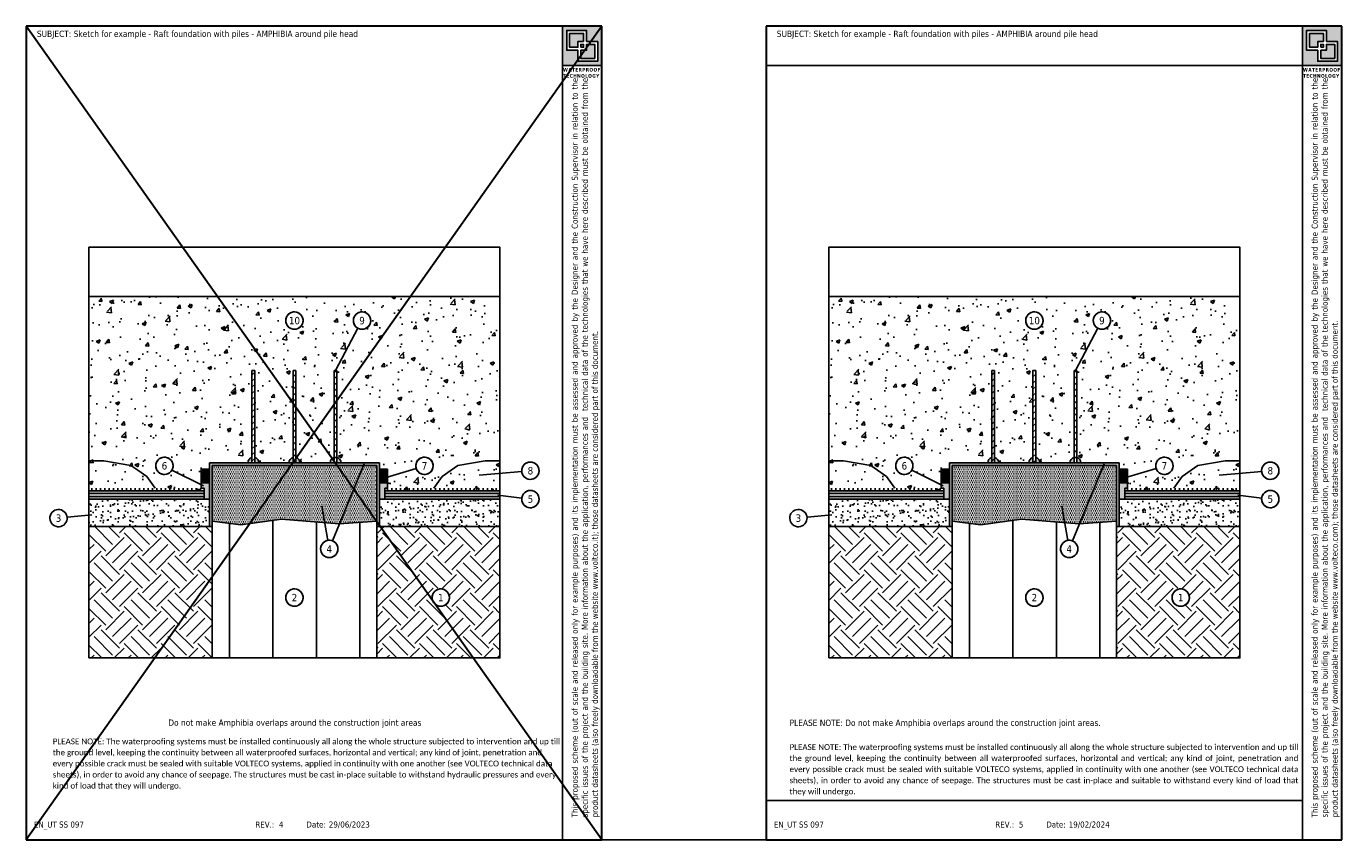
# Model space of a CAD drawing. Header units: millimetres. Extents: x 3188 to 3317, y 1506 to 1536.
# Tile 3 of 3: x 3269 to 3317, y 1506 to 1536. Entities that reach past the tile are written whole.
import ezdxf
from ezdxf.enums import TextEntityAlignment as Align

# ---------------------------------------------------------------- set-up
doc = ezdxf.new("R2010")
doc.units = ezdxf.units.MM
doc.linetypes.add('CONTINUA', pattern=[0])
doc.linetypes.add('TRATTEGGIATA', pattern=[0.75, 0.5, -0.25])
doc.layers.add('0.4', color=7, linetype='CONTINUA', lineweight=30)
doc.layers.add('165', color=7, linetype='CONTINUA')
doc.layers.add('RISULTATO_HIDDEN_____3D_-_2D', color=7, linetype='CONTINUA')
doc.layers.add('contorno', color=6, linetype='Continuous', plot=False)
doc.layers.add('nascosto', color=7, linetype='Continuous', lineweight=25, plot=False)
doc.styles.add('tahoma', font='tahoma.ttf', dxfattribs={"height": 0.3})

msp = doc.modelspace()

# ---------------------------------------------------------------- hatches: boundary and pattern name
h = msp.add_hatch()
h.set_pattern_fill('AR-CONC', color=256, scale=0.2)
h.set_pattern_definition([(50, (-77764.7428, 9995.1773), (1.434520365, -0.12550427), [0.15, -1.65]), (355, (-77764.7428, 9995.1773), (-0.277502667, 1.504384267), [0.12, -1.32]), (100.4514445, (-77764.6233, 9995.1669), (1.157017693, 1.378879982), [0.127480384, -1.402284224]), (46.1842, (-77764.7428, 9995.5773), (2.13448266, -0.33103856), [0.225, -2.475]), (96.6356355, (-77764.565, 9995.5498), (1.86932389, 1.9482372), [0.191220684, -2.10342752]), (351.184164, (-77764.7428, 9995.5773), (1.86932389, 1.9482372), [0.18, -1.98]), (21, (-77764.5428, 9995.4773), (1.193814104, -0.805237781), [0.15, -1.65]), (326, (-77764.5428, 9995.4773), (0.486630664, 1.45030009), [0.12, -1.32]), (71.4514447, (-77764.4433, 9995.4102), (1.680444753, 0.645062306), [0.12748038, -1.402284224]), (37.5, (-77764.7428, 9995.17735), (0.0243197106, 0.6657877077), [0, -1.304, 0, -1.34, 0, -1.325]), (7.5, (-77764.7428, 9995.17735), (0.526139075, 0.788823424), [0, -0.764, 0, -1.274, 0, -0.505]), (327.5, (-77765.1888, 9995.17735), (1.0676448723, -0.0451097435), [0, -0.5, 0, -1.56, 0, -2.07]), (317.5, (-77765.3888, 9995.17735), (1.166372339, 0.200209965), [0, -0.65, 0, -1.036, 0, -1.47])])
h.paths.add_polyline_path([(3277.326, 1523.419), (3277.426, 1523.419), (3277.426, 1520.242, -0.341999), (3277.576, 1520.048), (3278.676, 1520.048, -0.341999), (3278.826, 1520.242), (3278.826, 1523.419), (3278.926, 1523.419), (3278.926, 1520.242, -0.341999), (3279.076, 1520.048), (3280.176, 1520.048, -0.341999), (3280.326, 1520.242), (3280.326, 1523.419), (3280.376, 1523.419), (3281.193, 1524.959, -0.277474), (3281.025, 1525.238, -1.927188), (3281.448, 1524.94, -0.211032), (3281.193, 1524.959), (3280.376, 1523.419), (3280.426, 1523.419), (3280.426, 1520.242, -0.341999), (3280.576, 1520.048), (3281.976, 1520.048), (3281.976, 1519.818), (3282.276, 1519.818), (3282.276, 1519.523), (3283.318, 1519.841, -0.074258), (3283.305, 1519.934, -1.927188), (3283.727, 1519.636, -0.428135), (3283.318, 1519.841), (3282.276, 1519.523), (3282.276, 1519.118), (3282.176, 1519.118), (3282.176, 1519.018), (3286.376, 1519.018), (3286.376, 1526.118), (3271.376, 1526.118), (3271.376, 1519.018), (3275.576, 1519.018), (3275.576, 1519.118), (3275.476, 1519.118), (3275.476, 1519.242), (3274.406, 1519.779, -0.772315), (3273.815, 1519.934, -1.294808), (3274.406, 1519.779), (3275.476, 1519.242), (3275.476, 1519.818), (3275.776, 1519.818), (3275.776, 1520.048), (3277.176, 1520.048, -0.341999), (3277.326, 1520.242)])
h.paths.add_polyline_path([(3278.56, 1525.238, -1.927188), (3278.982, 1524.94, -0.518891)], flags=16)
h.paths.add_polyline_path([(3278.603, 1525.027), (3279.149, 1525.027), (3279.149, 1525.449), (3278.603, 1525.449)], flags=24)
h = msp.add_hatch()
h.set_pattern_fill('AR-CONC', color=256, scale=0.2)
h.set_pattern_definition([(50, (-77737.7428, 9995.1773), (1.434520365, -0.12550427), [0.15, -1.65]), (355, (-77737.7428, 9995.1773), (-0.277502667, 1.504384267), [0.12, -1.32]), (100.4514445, (-77737.6233, 9995.1669), (1.157017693, 1.378879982), [0.127480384, -1.402284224]), (46.1842, (-77737.7428, 9995.5773), (2.13448266, -0.33103856), [0.225, -2.475]), (96.6356355, (-77737.565, 9995.5498), (1.86932389, 1.9482372), [0.191220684, -2.10342752]), (351.184164, (-77737.7428, 9995.5773), (1.86932389, 1.9482372), [0.18, -1.98]), (21, (-77737.5428, 9995.4773), (1.193814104, -0.805237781), [0.15, -1.65]), (326, (-77737.5428, 9995.4773), (0.486630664, 1.45030009), [0.12, -1.32]), (71.4514447, (-77737.4433, 9995.4102), (1.680444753, 0.645062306), [0.12748038, -1.402284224]), (37.5, (-77737.7428, 9995.17735), (0.0243197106, 0.6657877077), [0, -1.304, 0, -1.34, 0, -1.325]), (7.5, (-77737.7428, 9995.17735), (0.526139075, 0.788823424), [0, -0.764, 0, -1.274, 0, -0.505]), (327.5, (-77738.1888, 9995.17735), (1.0676448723, -0.0451097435), [0, -0.5, 0, -1.56, 0, -2.07]), (317.5, (-77738.3888, 9995.17735), (1.166372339, 0.200209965), [0, -0.65, 0, -1.036, 0, -1.47])])
h.paths.add_polyline_path([(3304.326, 1523.419), (3304.426, 1523.419), (3304.426, 1520.242, -0.341999), (3304.576, 1520.048), (3305.676, 1520.048, -0.341999), (3305.826, 1520.242), (3305.826, 1523.419), (3305.926, 1523.419), (3305.926, 1520.242, -0.341999), (3306.076, 1520.048), (3307.176, 1520.048, -0.341999), (3307.326, 1520.242), (3307.326, 1523.419), (3307.376, 1523.419), (3308.193, 1524.959, -0.277474), (3308.025, 1525.238, -1.927188), (3308.448, 1524.94, -0.211032), (3308.193, 1524.959), (3307.376, 1523.419), (3307.426, 1523.419), (3307.426, 1520.242, -0.341999), (3307.576, 1520.048), (3308.976, 1520.048), (3308.976, 1519.818), (3309.276, 1519.818), (3309.276, 1519.523), (3310.318, 1519.841, -0.074258), (3310.305, 1519.934, -1.927188), (3310.727, 1519.636, -0.428135), (3310.318, 1519.841), (3309.276, 1519.523), (3309.276, 1519.118), (3309.176, 1519.118), (3309.176, 1519.018), (3313.376, 1519.018), (3313.376, 1526.118), (3298.376, 1526.118), (3298.376, 1519.018), (3302.576, 1519.018), (3302.576, 1519.118), (3302.476, 1519.118), (3302.476, 1519.242), (3301.406, 1519.779, -0.772315), (3300.815, 1519.934, -1.294808), (3301.406, 1519.779), (3302.476, 1519.242), (3302.476, 1519.818), (3302.776, 1519.818), (3302.776, 1520.048), (3304.176, 1520.048, -0.341999), (3304.326, 1520.242)])
h.paths.add_polyline_path([(3305.56, 1525.238, -1.927188), (3305.982, 1524.94, -0.518891)], flags=16)
h.paths.add_polyline_path([(3305.603, 1525.027), (3306.149, 1525.027), (3306.149, 1525.449), (3305.603, 1525.449)], flags=24)
h = msp.add_hatch()
h.set_pattern_fill('ANSI31', color=256, scale=0.05)
h.set_pattern_definition([(45, (-1098.64789, -1049.03923), (-0.1122532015, 0.1122532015), [])])
h.paths.add_polyline_path([(3277.426, 1523.419), (3277.326, 1523.419), (3277.326, 1520.048), (3277.426, 1520.048)])
h.paths.add_polyline_path([(3278.926, 1523.419), (3278.826, 1523.419), (3278.826, 1520.048), (3278.926, 1520.048)])
h.paths.add_polyline_path([(3280.426, 1523.419), (3280.326, 1523.419), (3280.326, 1520.048), (3280.426, 1520.048)])
h = msp.add_hatch()
h.set_pattern_fill('ANSI31', color=256, scale=0.05)
h.set_pattern_definition([(45, (-1071.64789, -1049.03923), (-0.1122532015, 0.1122532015), [])])
h.paths.add_polyline_path([(3304.426, 1523.419), (3304.326, 1523.419), (3304.326, 1520.048), (3304.426, 1520.048)])
h.paths.add_polyline_path([(3305.926, 1523.419), (3305.826, 1523.419), (3305.826, 1520.048), (3305.926, 1520.048)])
h.paths.add_polyline_path([(3307.426, 1523.419), (3307.326, 1523.419), (3307.326, 1520.048), (3307.426, 1520.048)])
at = {"true_color": 0xf8991e}
h = msp.add_hatch(color=30, dxfattribs=at)
h.dxf.hatch_style = 1
h.paths.add_polyline_path([(3277.326, 1520.242, 0.341999), (3277.176, 1520.048), (3277.326, 1520.048)])
h.paths.add_polyline_path([(3277.426, 1520.242), (3277.426, 1520.048), (3277.576, 1520.048, 0.341999)])
h.paths.add_polyline_path([(3278.826, 1520.242, 0.341999), (3278.676, 1520.048), (3278.826, 1520.048)])
h.paths.add_polyline_path([(3278.926, 1520.242), (3278.926, 1520.048), (3279.076, 1520.048, 0.341999)])
h.paths.add_polyline_path([(3280.326, 1520.242, 0.341999), (3280.176, 1520.048), (3280.326, 1520.048)])
h.paths.add_polyline_path([(3280.426, 1520.242), (3280.426, 1520.048), (3280.576, 1520.048, 0.341999)])
h = msp.add_hatch(color=30, dxfattribs=at)
h.dxf.hatch_style = 1
h.paths.add_polyline_path([(3304.326, 1520.242, 0.341999), (3304.176, 1520.048), (3304.326, 1520.048)])
h.paths.add_polyline_path([(3304.426, 1520.242), (3304.426, 1520.048), (3304.576, 1520.048, 0.341999)])
h.paths.add_polyline_path([(3305.826, 1520.242, 0.341999), (3305.676, 1520.048), (3305.826, 1520.048)])
h.paths.add_polyline_path([(3305.926, 1520.242), (3305.926, 1520.048), (3306.076, 1520.048, 0.341999)])
h.paths.add_polyline_path([(3307.326, 1520.242, 0.341999), (3307.176, 1520.048), (3307.326, 1520.048)])
h.paths.add_polyline_path([(3307.426, 1520.242), (3307.426, 1520.048), (3307.576, 1520.048, 0.341999)])
at = {"linetype": 'CONTINUA', "true_color": 0xf8d731}
h = msp.add_hatch(color=40, dxfattribs=at)
h.dxf.hatch_style = 1
h.paths.add_polyline_path([(3275.626, 1519.818), (3275.626, 1519.318), (3275.776, 1519.318), (3275.776, 1519.818)])
h.paths.add_polyline_path([(3275.476, 1519.818), (3275.476, 1519.318), (3275.626, 1519.318), (3275.626, 1519.818)])
h = msp.add_hatch(color=146)
h.dxf.hatch_style = 1
h.paths.add_polyline_path([(3281.976, 1520.048), (3275.776, 1520.048), (3275.776, 1517.718), (3275.876, 1517.718), (3275.876, 1519.948), (3281.876, 1519.948), (3281.876, 1517.718), (3281.976, 1517.718)])
h = msp.add_hatch(color=253)
h.dxf.hatch_style = 1
h.paths.add_polyline_path([(3281.876, 1519.948), (3275.876, 1519.948), (3275.876, 1517.918), (3276.922, 1517.784), (3278.403, 1517.989), (3280.51, 1517.814), (3281.876, 1517.918)])
h = msp.add_hatch()
h.set_pattern_fill('DOTS', color=256, scale=0.05)
h.set_pattern_definition([(0, (-1098.64789, -1049.970045), (0.0396875, 0.079375), [0, -0.079375])])
h.paths.add_polyline_path([(3281.876, 1519.948), (3275.876, 1519.948), (3275.876, 1517.918), (3276.922, 1517.784), (3278.403, 1517.989), (3280.51, 1517.814), (3281.876, 1517.918)])
h = msp.add_hatch(color=40, dxfattribs=at)
h.dxf.hatch_style = 1
h.paths.add_polyline_path([(3282.126, 1519.818), (3282.126, 1519.318), (3281.976, 1519.318), (3281.976, 1519.818)])
h.paths.add_polyline_path([(3282.276, 1519.818), (3282.276, 1519.318), (3282.126, 1519.318), (3282.126, 1519.818)])
h = msp.add_hatch(color=40, dxfattribs=at)
h.dxf.hatch_style = 1
h.paths.add_polyline_path([(3302.626, 1519.818), (3302.626, 1519.318), (3302.776, 1519.318), (3302.776, 1519.818)])
h.paths.add_polyline_path([(3302.476, 1519.818), (3302.476, 1519.318), (3302.626, 1519.318), (3302.626, 1519.818)])
h = msp.add_hatch(color=146)
h.dxf.hatch_style = 1
h.paths.add_polyline_path([(3308.976, 1520.048), (3302.776, 1520.048), (3302.776, 1517.718), (3302.876, 1517.718), (3302.876, 1519.948), (3308.876, 1519.948), (3308.876, 1517.718), (3308.976, 1517.718)])
h = msp.add_hatch(color=253)
h.dxf.hatch_style = 1
h.paths.add_polyline_path([(3308.876, 1519.948), (3302.876, 1519.948), (3302.876, 1517.918), (3303.922, 1517.784), (3305.403, 1517.989), (3307.51, 1517.814), (3308.876, 1517.918)])
h = msp.add_hatch()
h.set_pattern_fill('DOTS', color=256, scale=0.05)
h.set_pattern_definition([(0, (-1071.64789, -1049.970045), (0.0396875, 0.079375), [0, -0.079375])])
h.paths.add_polyline_path([(3308.876, 1519.948), (3302.876, 1519.948), (3302.876, 1517.918), (3303.922, 1517.784), (3305.403, 1517.989), (3307.51, 1517.814), (3308.876, 1517.918)])
h = msp.add_hatch(color=40, dxfattribs=at)
h.dxf.hatch_style = 1
h.paths.add_polyline_path([(3309.126, 1519.818), (3309.126, 1519.318), (3308.976, 1519.318), (3308.976, 1519.818)])
h.paths.add_polyline_path([(3309.276, 1519.818), (3309.276, 1519.318), (3309.126, 1519.318), (3309.126, 1519.818)])
at = {"linetype": 'CONTINUA', "true_color": 0xf8991e}
h = msp.add_hatch(color=30, dxfattribs=at)
h.dxf.hatch_style = 1
h.paths.add_polyline_path([(3275.476, 1519.318), (3275.476, 1519.118), (3275.576, 1519.118), (3275.576, 1518.718), (3275.776, 1518.718), (3275.776, 1519.318)])
h = msp.add_hatch(color=30, dxfattribs=at)
h.dxf.hatch_style = 1
h.paths.add_polyline_path([(3282.276, 1519.318), (3282.276, 1519.118), (3282.176, 1519.118), (3282.176, 1518.718), (3281.976, 1518.718), (3281.976, 1519.318)])
h = msp.add_hatch(color=30, dxfattribs=at)
h.dxf.hatch_style = 1
h.paths.add_polyline_path([(3302.476, 1519.318), (3302.476, 1519.118), (3302.576, 1519.118), (3302.576, 1518.718), (3302.776, 1518.718), (3302.776, 1519.318)])
h = msp.add_hatch(color=30, dxfattribs=at)
h.dxf.hatch_style = 1
h.paths.add_polyline_path([(3309.276, 1519.318), (3309.276, 1519.118), (3309.176, 1519.118), (3309.176, 1518.718), (3308.976, 1518.718), (3308.976, 1519.318)])
h = msp.add_hatch()
h.set_pattern_fill('LINE', color=256, scale=0.05, angle=90)
h.set_pattern_definition([(90, (-959.21162, -1047.28296), (-0.15875, 1e-17), [])])
h.paths.add_polyline_path([(3282.176, 1519.118), (3282.176, 1519.018), (3286.376, 1519.018), (3286.376, 1519.118)])
h.paths.add_polyline_path([(3275.576, 1519.018), (3275.576, 1519.118), (3271.376, 1519.118), (3271.376, 1519.018)])
h = msp.add_hatch(color=4)
h.dxf.hatch_style = 1
h.paths.add_polyline_path([(3282.176, 1519.018), (3282.176, 1518.918), (3286.376, 1518.918), (3286.376, 1519.018)])
h.paths.add_polyline_path([(3282.176, 1518.818), (3282.176, 1518.718), (3286.376, 1518.718), (3286.376, 1518.818)])
h.paths.add_polyline_path([(3275.576, 1518.918), (3275.576, 1519.018), (3271.376, 1519.018), (3271.376, 1518.918)])
h.paths.add_polyline_path([(3275.576, 1518.718), (3275.576, 1518.818), (3271.376, 1518.818), (3271.376, 1518.718)])
h = msp.add_hatch()
h.set_pattern_fill('LINE', color=256, scale=0.05, angle=90)
h.set_pattern_definition([(90, (-932.21162, -1047.28296), (-0.15875, 1e-17), [])])
h.paths.add_polyline_path([(3309.176, 1519.118), (3309.176, 1519.018), (3313.376, 1519.018), (3313.376, 1519.118)])
h.paths.add_polyline_path([(3302.576, 1519.018), (3302.576, 1519.118), (3298.376, 1519.118), (3298.376, 1519.018)])
h = msp.add_hatch(color=4)
h.dxf.hatch_style = 1
h.paths.add_polyline_path([(3309.176, 1519.018), (3309.176, 1518.918), (3313.376, 1518.918), (3313.376, 1519.018)])
h.paths.add_polyline_path([(3309.176, 1518.818), (3309.176, 1518.718), (3313.376, 1518.718), (3313.376, 1518.818)])
h.paths.add_polyline_path([(3302.576, 1518.918), (3302.576, 1519.018), (3298.376, 1519.018), (3298.376, 1518.918)])
h.paths.add_polyline_path([(3302.576, 1518.718), (3302.576, 1518.818), (3298.376, 1518.818), (3298.376, 1518.718)])
h = msp.add_hatch()
h.set_pattern_fill('AR-SAND', color=256, scale=0.008)
h.set_pattern_definition([(37.5, (-959.21162, -1047.28296), (-0.01280025, 0.39153059), [0, -0.308864, 0, -0.34544, 0, -0.3302]), (7.5, (-959.2116, -1047.28296), (0.359618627, 0.57346008), [0, -0.166624, 0, -0.278384, 0, -0.10668]), (327.5, (-959.46155, -1047.28296), (0.632793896, 0.001149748), [0, -0.1016, 0, -0.36576, 0, -0.47752]), (317.5, (-959.46155, -1047.28296), (0.61084516, 0.17834346), [0, -0.0508, 0, -0.239776, 0, -0.27432])])
h.paths.add_polyline_path([(3275.776, 1517.718), (3275.776, 1518.718), (3271.376, 1518.718), (3271.376, 1517.718)])
h.paths.add_polyline_path([(3281.976, 1518.718), (3281.976, 1517.718), (3286.376, 1517.718), (3286.376, 1518.718)])
h = msp.add_hatch()
h.set_pattern_fill('AR-SAND', color=256, scale=0.008)
h.set_pattern_definition([(37.5, (-932.21162, -1047.28296), (-0.01280025, 0.39153059), [0, -0.308864, 0, -0.34544, 0, -0.3302]), (7.5, (-932.2116, -1047.28296), (0.359618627, 0.57346008), [0, -0.166624, 0, -0.278384, 0, -0.10668]), (327.5, (-932.46155, -1047.28296), (0.632793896, 0.001149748), [0, -0.1016, 0, -0.36576, 0, -0.47752]), (317.5, (-932.46155, -1047.28296), (0.61084516, 0.17834346), [0, -0.0508, 0, -0.239776, 0, -0.27432])])
h.paths.add_polyline_path([(3302.776, 1517.718), (3302.776, 1518.718), (3298.376, 1518.718), (3298.376, 1517.718)])
h.paths.add_polyline_path([(3308.976, 1518.718), (3308.976, 1517.718), (3313.376, 1517.718), (3313.376, 1518.718)])
h = msp.add_hatch()
h.set_pattern_fill('LINE', color=256, scale=0.5, angle=90)
h.set_pattern_definition([(90, (-1098.6479, -1049.97), (-1.5875, 1e-16), [])])
h.paths.add_polyline_path([(3281.876, 1517.918), (3280.51, 1517.814), (3279.759, 1517.876), (3280.03, 1517.195, -0.530163), (3280.463, 1516.901, -0.31675), (3280.254, 1516.603, -0.518891), (3279.831, 1516.901, -0.307051), (3280.03, 1517.195), (3279.759, 1517.876), (3278.403, 1517.989), (3276.922, 1517.784), (3275.876, 1517.918), (3275.876, 1512.918), (3281.876, 1512.918)])
h.paths.add_polyline_path([(3278.982, 1514.826, -0.518891), (3278.56, 1515.124, -1.927188)], flags=16)
h.paths.add_polyline_path([(3278.705, 1514.917), (3279.046, 1514.917), (3279.046, 1515.33), (3278.705, 1515.33)], flags=8)
h = msp.add_hatch()
h.set_pattern_fill('LINE', color=256, scale=0.5, angle=90)
h.set_pattern_definition([(90, (-1071.6479, -1049.97), (-1.5875, 1e-16), [])])
h.paths.add_polyline_path([(3308.876, 1517.918), (3307.51, 1517.814), (3306.759, 1517.876), (3307.03, 1517.195, -0.530163), (3307.463, 1516.901, -0.31675), (3307.254, 1516.603, -0.518891), (3306.831, 1516.901, -0.307051), (3307.03, 1517.195), (3306.759, 1517.876), (3305.403, 1517.989), (3303.922, 1517.784), (3302.876, 1517.918), (3302.876, 1512.918), (3308.876, 1512.918)])
h.paths.add_polyline_path([(3305.982, 1514.826, -0.518891), (3305.56, 1515.124, -1.927188)], flags=16)
h.paths.add_polyline_path([(3305.705, 1514.917), (3306.046, 1514.917), (3306.046, 1515.33), (3305.705, 1515.33)], flags=8)
at = {"linetype": 'CONTINUA'}
h = msp.add_hatch(dxfattribs=at)
h.set_pattern_fill('EARTH', color=8, scale=0.15, angle=45, style=0)
h.set_pattern_definition([(45, (-1098.6479, -1049.97), (0, 1.34703842), [0.9525, -0.9525]), (45, (-1098.9005, -1049.7175), (0, 1.34703842), [0.9525, -0.9525]), (45, (-1099.153, -1049.4649), (0, 1.34703842), [0.9525, -0.9525]), (135, (-1099.153, -1049.2965), (-1.34703842, 0), [0.9525, -0.9525]), (135, (-1098.9005, -1049.044), (-1.34703842, 0), [0.9525, -0.9525]), (135, (-1098.6479, -1048.7914), (-1.34703842, 0), [0.9525, -0.9525])])
h.paths.add_polyline_path([(3286.376, 1517.718), (3281.876, 1517.718), (3281.876, 1512.918), (3286.376, 1512.918)])
h.paths.add_polyline_path([(3284.323, 1514.826, -0.518891), (3283.9, 1515.124, -1.927188)], flags=16)
h.paths.add_polyline_path([(3275.876, 1517.718), (3271.376, 1517.718), (3271.376, 1512.918), (3275.876, 1512.918)])
h.paths.add_polyline_path([(3284.047, 1514.92), (3284.385, 1514.92), (3284.385, 1515.327), (3284.047, 1515.327)], flags=8)
h = msp.add_hatch(dxfattribs=at)
h.set_pattern_fill('EARTH', color=8, scale=0.15, angle=45, style=0)
h.set_pattern_definition([(45, (-1071.6479, -1049.97), (0, 1.34703842), [0.9525, -0.9525]), (45, (-1071.9005, -1049.7175), (0, 1.34703842), [0.9525, -0.9525]), (45, (-1072.153, -1049.4649), (0, 1.34703842), [0.9525, -0.9525]), (135, (-1072.153, -1049.2965), (-1.34703842, 0), [0.9525, -0.9525]), (135, (-1071.9005, -1049.044), (-1.34703842, 0), [0.9525, -0.9525]), (135, (-1071.6479, -1048.7914), (-1.34703842, 0), [0.9525, -0.9525])])
h.paths.add_polyline_path([(3313.376, 1517.718), (3308.876, 1517.718), (3308.876, 1512.918), (3313.376, 1512.918)])
h.paths.add_polyline_path([(3311.323, 1514.826, -0.518891), (3310.9, 1515.124, -1.927188)], flags=16)
h.paths.add_polyline_path([(3302.876, 1517.718), (3298.376, 1517.718), (3298.376, 1512.918), (3302.876, 1512.918)])
h.paths.add_polyline_path([(3311.047, 1514.92), (3311.385, 1514.92), (3311.385, 1515.327), (3311.047, 1515.327)], flags=8)
at = {"layer": '0.4'}
h = msp.add_hatch(color=252, dxfattribs=at)
h.dxf.hatch_style = 1
h.paths.add_polyline_path([(3290.091, 1535.983), (3288.661, 1535.983), (3288.661, 1534.552), (3290.091, 1534.552)])
h.paths.add_polyline_path([(3288.81, 1535.832), (3289.534, 1535.832), (3289.534, 1535.427), (3289.942, 1535.427), (3289.942, 1534.704), (3289.218, 1534.704), (3289.218, 1535.108), (3288.81, 1535.108)], flags=16)
h.paths.add_polyline_path([(3288.917, 1535.725), (3289.427, 1535.725), (3289.427, 1535.427), (3289.218, 1535.427), (3289.218, 1535.215), (3288.917, 1535.215)], flags=0)
h.paths.add_polyline_path([(3289.325, 1535.32), (3289.427, 1535.32), (3289.427, 1535.215), (3289.325, 1535.215)], flags=0)
h.paths.add_polyline_path([(3289.325, 1535.108), (3289.534, 1535.108), (3289.534, 1535.32), (3289.835, 1535.32), (3289.835, 1534.81), (3289.325, 1534.81)], flags=0)
h.paths.add_polyline_path([(3289.427, 1535.725), (3288.917, 1535.725), (3288.917, 1535.215), (3289.218, 1535.215), (3289.218, 1535.427), (3289.427, 1535.427)], flags=0)
h.paths.add_polyline_path([(3289.427, 1535.32), (3289.325, 1535.32), (3289.325, 1535.215), (3289.427, 1535.215)], flags=0)
h.paths.add_polyline_path([(3289.835, 1535.32), (3289.534, 1535.32), (3289.534, 1535.108), (3289.325, 1535.108), (3289.325, 1534.81), (3289.835, 1534.81)], flags=0)
h = msp.add_hatch(color=252, dxfattribs=at)
h.dxf.hatch_style = 1
h.paths.add_polyline_path([(3289.427, 1535.725), (3288.917, 1535.725), (3288.917, 1535.215), (3289.218, 1535.215), (3289.218, 1535.427), (3289.427, 1535.427)])
h.paths.add_polyline_path([(3289.427, 1535.32), (3289.325, 1535.32), (3289.325, 1535.215), (3289.427, 1535.215)], flags=17)
h.paths.add_polyline_path([(3289.835, 1535.32), (3289.534, 1535.32), (3289.534, 1535.108), (3289.325, 1535.108), (3289.325, 1534.81), (3289.835, 1534.81)])
h = msp.add_hatch(color=252, dxfattribs=at)
h.dxf.hatch_style = 1
h.paths.add_polyline_path([(3317.091, 1535.983), (3315.661, 1535.983), (3315.661, 1534.552), (3317.091, 1534.552)])
h.paths.add_polyline_path([(3315.81, 1535.832), (3316.534, 1535.832), (3316.534, 1535.427), (3316.942, 1535.427), (3316.942, 1534.704), (3316.218, 1534.704), (3316.218, 1535.108), (3315.81, 1535.108)], flags=16)
h.paths.add_polyline_path([(3315.917, 1535.725), (3316.427, 1535.725), (3316.427, 1535.427), (3316.218, 1535.427), (3316.218, 1535.215), (3315.917, 1535.215)], flags=0)
h.paths.add_polyline_path([(3316.325, 1535.32), (3316.427, 1535.32), (3316.427, 1535.215), (3316.325, 1535.215)], flags=0)
h.paths.add_polyline_path([(3316.325, 1535.108), (3316.534, 1535.108), (3316.534, 1535.32), (3316.835, 1535.32), (3316.835, 1534.81), (3316.325, 1534.81)], flags=0)
h.paths.add_polyline_path([(3316.427, 1535.725), (3315.917, 1535.725), (3315.917, 1535.215), (3316.218, 1535.215), (3316.218, 1535.427), (3316.427, 1535.427)], flags=0)
h.paths.add_polyline_path([(3316.427, 1535.32), (3316.325, 1535.32), (3316.325, 1535.215), (3316.427, 1535.215)], flags=0)
h.paths.add_polyline_path([(3316.835, 1535.32), (3316.534, 1535.32), (3316.534, 1535.108), (3316.325, 1535.108), (3316.325, 1534.81), (3316.835, 1534.81)], flags=0)
h = msp.add_hatch(color=252, dxfattribs=at)
h.dxf.hatch_style = 1
h.paths.add_polyline_path([(3316.427, 1535.725), (3315.917, 1535.725), (3315.917, 1535.215), (3316.218, 1535.215), (3316.218, 1535.427), (3316.427, 1535.427)])
h.paths.add_polyline_path([(3316.427, 1535.32), (3316.325, 1535.32), (3316.325, 1535.215), (3316.427, 1535.215)], flags=17)
h.paths.add_polyline_path([(3316.835, 1535.32), (3316.534, 1535.32), (3316.534, 1535.108), (3316.325, 1535.108), (3316.325, 1534.81), (3316.835, 1534.81)])

# ---------------------------------------------------------------- linework, layer by layer
for p, q in [((3271.376, 1526.118), (3286.376, 1526.118)), ((3298.376, 1526.118), (3313.376, 1526.118)), ((3281.193, 1524.959), (3280.376, 1523.419)), ((3308.193, 1524.959), (3307.376, 1523.419)), ((3277.326, 1520.048), (3277.326, 1523.419)), ((3277.326, 1523.419), (3277.426, 1523.419)), ((3277.426, 1520.048), (3277.426, 1523.419)), ((3278.826, 1520.048), (3278.826, 1523.419)), ((3278.826, 1523.419), (3278.926, 1523.419)), ((3278.926, 1520.048), (3278.926, 1523.419)), ((3280.326, 1520.048), (3280.326, 1523.419)), ((3280.326, 1523.419), (3280.426, 1523.419)), ((3280.426, 1520.048), (3280.426, 1523.419)), ((3304.326, 1520.048), (3304.326, 1523.419)), ((3304.326, 1523.419), (3304.426, 1523.419)), ((3304.426, 1520.048), (3304.426, 1523.419)), ((3305.826, 1520.048), (3305.826, 1523.419)), ((3305.826, 1523.419), (3305.926, 1523.419)), ((3305.926, 1520.048), (3305.926, 1523.419)), ((3307.326, 1520.048), (3307.326, 1523.419)), ((3307.326, 1523.419), (3307.426, 1523.419)), ((3307.426, 1520.048), (3307.426, 1523.419)), ((3271.915, 1520.118), (3271.376, 1520.118)), ((3272.91, 1519.945), (3271.915, 1520.118)), ((3273.158, 1519.777), (3272.91, 1519.945)), ((3273.484, 1519.544), (3273.158, 1519.777)), ((3274.406, 1519.779), (3275.553, 1519.203)), ((3275.476, 1519.118), (3275.476, 1519.818)), ((3275.776, 1520.048), (3275.776, 1517.718)), ((3275.776, 1520.048), (3281.976, 1520.048)), ((3275.876, 1519.948), (3275.876, 1512.918)), ((3275.876, 1519.948), (3281.876, 1519.948)), ((3277.576, 1520.048), (3277.176, 1520.048)), ((3279.076, 1520.048), (3278.676, 1520.048)), ((3280.576, 1520.048), (3280.176, 1520.048)), ((3280.268, 1517.193), (3281.424, 1520.006)), ((3281.876, 1519.948), (3281.876, 1512.918)), ((3281.976, 1520.048), (3281.976, 1517.718)), ((3283.318, 1519.841), (3282.219, 1519.505)), ((3282.276, 1519.118), (3282.276, 1519.818)), ((3284.267, 1519.544), (3284.594, 1519.777)), ((3284.594, 1519.777), (3284.841, 1519.945)), ((3284.841, 1519.945), (3285.836, 1520.118)), ((3287.171, 1519.729), (3285.622, 1519.599)), ((3285.836, 1520.118), (3286.376, 1520.118)), ((3298.915, 1520.118), (3298.376, 1520.118)), ((3299.91, 1519.945), (3298.915, 1520.118)), ((3300.158, 1519.777), (3299.91, 1519.945)), ((3300.484, 1519.544), (3300.158, 1519.777)), ((3301.406, 1519.779), (3302.553, 1519.203)), ((3302.476, 1519.118), (3302.476, 1519.818)), ((3302.776, 1520.048), (3302.776, 1517.718)), ((3302.776, 1520.048), (3308.976, 1520.048)), ((3302.876, 1519.948), (3302.876, 1512.918)), ((3302.876, 1519.948), (3308.876, 1519.948)), ((3304.576, 1520.048), (3304.176, 1520.048)), ((3306.076, 1520.048), (3305.676, 1520.048)), ((3307.576, 1520.048), (3307.176, 1520.048)), ((3307.268, 1517.193), (3308.424, 1520.006)), ((3308.876, 1519.948), (3308.876, 1512.918)), ((3308.976, 1520.048), (3308.976, 1517.718)), ((3310.318, 1519.841), (3309.219, 1519.505)), ((3309.276, 1519.118), (3309.276, 1519.818)), ((3311.267, 1519.544), (3311.594, 1519.777)), ((3311.594, 1519.777), (3311.841, 1519.945)), ((3311.841, 1519.945), (3312.836, 1520.118)), ((3314.171, 1519.729), (3312.622, 1519.599)), ((3312.836, 1520.118), (3313.376, 1520.118)), ((3273.79, 1519.118), (3273.484, 1519.544)), ((3275.776, 1519.318), (3275.476, 1519.318)), ((3275.476, 1519.318), (3275.776, 1519.318)), ((3281.976, 1519.318), (3282.276, 1519.318)), ((3282.276, 1519.318), (3281.976, 1519.318)), ((3283.961, 1519.118), (3284.267, 1519.544)), ((3300.79, 1519.118), (3300.484, 1519.544)), ((3302.776, 1519.318), (3302.476, 1519.318)), ((3302.476, 1519.318), (3302.776, 1519.318)), ((3308.976, 1519.318), (3309.276, 1519.318)), ((3309.276, 1519.318), (3308.976, 1519.318)), ((3310.961, 1519.118), (3311.267, 1519.544)), ((3271.376, 1519.018), (3275.576, 1519.018)), ((3271.376, 1518.918), (3275.576, 1518.918)), ((3271.376, 1518.818), (3275.576, 1518.818)), ((3275.576, 1519.118), (3275.476, 1519.118)), ((3282.176, 1519.118), (3282.276, 1519.118)), ((3282.176, 1519.018), (3286.376, 1519.018)), ((3282.176, 1518.918), (3286.376, 1518.918)), ((3282.176, 1518.818), (3286.376, 1518.818)), ((3287.172, 1518.757), (3286.303, 1518.864)), ((3298.376, 1519.018), (3302.576, 1519.018)), ((3298.376, 1518.918), (3302.576, 1518.918)), ((3298.376, 1518.818), (3302.576, 1518.818)), ((3302.576, 1519.118), (3302.476, 1519.118)), ((3309.176, 1519.118), (3309.276, 1519.118)), ((3309.176, 1519.018), (3313.376, 1519.018)), ((3309.176, 1518.918), (3313.376, 1518.918)), ((3309.176, 1518.818), (3313.376, 1518.818)), ((3314.172, 1518.757), (3313.303, 1518.864)), ((3271.376, 1518.718), (3275.776, 1518.718)), ((3280.093, 1517.212), (3279.877, 1518.463)), ((3281.976, 1518.718), (3286.376, 1518.718)), ((3298.376, 1518.718), (3302.776, 1518.718)), ((3307.093, 1517.212), (3306.877, 1518.463)), ((3308.976, 1518.718), (3313.376, 1518.718)), ((3270.58, 1518.054), (3271.485, 1518.14)), ((3297.58, 1518.054), (3298.485, 1518.14)), ((3271.376, 1517.718), (3275.876, 1517.718)), ((3281.876, 1517.718), (3286.376, 1517.718)), ((3298.376, 1517.718), (3302.876, 1517.718)), ((3308.876, 1517.718), (3313.376, 1517.718)), ((3290.091, 1506.283), (3296.091, 1506.283))]:
    msp.add_line(p, q)
at = {"linetype": 'CONTINUA'}
for p, q in [((3275.476, 1519.818), (3275.776, 1519.818)), ((3282.276, 1519.818), (3281.976, 1519.818)), ((3302.476, 1519.818), (3302.776, 1519.818)), ((3309.276, 1519.818), (3308.976, 1519.818))]:
    msp.add_line(p, q, dxfattribs=at)
at = {"linetype": 'TRATTEGGIATA', "ltscale": 0.3}
for p, q in [((3275.626, 1519.318), (3275.626, 1519.818)), ((3282.126, 1519.318), (3282.126, 1519.818))]:
    msp.add_line(p, q, dxfattribs=at)
at = {"linetype": 'TRATTEGGIATA', "ltscale": 0.01}
for p, q in [((3302.626, 1519.318), (3302.626, 1519.818)), ((3309.126, 1519.318), (3309.126, 1519.818))]:
    msp.add_line(p, q, dxfattribs=at)
for points in [[(3275.876, 1517.918), (3276.922, 1517.784), (3278.403, 1517.989), (3280.51, 1517.814), (3281.876, 1517.918)], [(3302.876, 1517.918), (3303.922, 1517.784), (3305.403, 1517.989), (3307.51, 1517.814), (3308.876, 1517.918)]]:
    msp.add_lwpolyline(points)
for centre in [(3278.876, 1525.238), (3281.342, 1525.238), (3305.876, 1525.238), (3308.342, 1525.238), (3274.131, 1519.934), (3283.621, 1519.934), (3301.131, 1519.934), (3310.621, 1519.934), (3287.486, 1519.755), (3314.486, 1519.755), (3287.486, 1518.718), (3314.486, 1518.718), (3280.147, 1516.901), (3307.147, 1516.901), (3278.876, 1515.124), (3284.216, 1515.124), (3305.876, 1515.124), (3311.216, 1515.124)]:
    msp.add_circle(centre, 0.316)
for centre, start, end in [((3277.376, 1520.048), 104.4775, 180), ((3277.376, 1520.048), 0, 75.5225), ((3278.876, 1520.048), 104.4775, 180), ((3278.876, 1520.048), 0, 75.5225), ((3280.376, 1520.048), 104.4775, 180), ((3280.376, 1520.048), 0, 75.5225), ((3304.376, 1520.048), 104.4775, 180), ((3304.376, 1520.048), 0, 75.5225), ((3305.876, 1520.048), 104.4775, 180), ((3305.876, 1520.048), 0, 75.5225), ((3307.376, 1520.048), 104.4775, 180), ((3307.376, 1520.048), 0, 75.5225)]:
    msp.add_arc(centre, 0.2, start, end)
at = {"layer": '165', "color": 7}
for p, q in [((3275.576, 1519.118), (3275.576, 1518.718)), ((3282.176, 1519.118), (3282.176, 1518.718)), ((3282.176, 1519.118), (3282.176, 1518.718)), ((3302.576, 1519.118), (3302.576, 1518.718)), ((3309.176, 1519.118), (3309.176, 1518.718)), ((3309.176, 1519.118), (3309.176, 1518.718))]:
    msp.add_line(p, q, dxfattribs=at)
at = {"layer": 'contorno', "color": 3}
msp.add_line((3288.661, 1534.552), (3288.661, 1506.283), dxfattribs=at)
at = {"layer": 'contorno', "color": 4}
for p, q in [((3315.661, 1534.552), (3296.091, 1534.552)), ((3315.661, 1534.552), (3315.661, 1506.283)), ((3315.661, 1507.713), (3296.091, 1507.713))]:
    msp.add_line(p, q, dxfattribs=at)
at = {"layer": 'contorno', "color": 3}
for points in [[(3288.661, 1535.983), (3290.091, 1535.983), (3290.091, 1534.552), (3288.661, 1534.552)], [(3271.376, 1512.918), (3286.376, 1512.918), (3286.376, 1527.918), (3271.376, 1527.918)], [(3271.376, 1512.918), (3286.376, 1512.918), (3286.376, 1527.918), (3271.376, 1527.918)], [(3298.376, 1512.918), (3313.376, 1512.918), (3313.376, 1527.918), (3298.376, 1527.918)]]:
    msp.add_lwpolyline(points, close=True, dxfattribs=at)
at = {"layer": 'contorno', "color": 3, "linetype": 'CONTINUA'}
for points in [[(3289.534, 1535.427), (3289.942, 1535.427), (3289.942, 1534.704), (3289.218, 1534.704), (3289.218, 1535.108), (3288.81, 1535.108), (3288.81, 1535.832), (3289.534, 1535.832)], [(3289.427, 1535.427), (3289.427, 1535.725), (3288.917, 1535.725), (3288.917, 1535.215), (3289.218, 1535.215), (3289.218, 1535.427)], [(3289.325, 1535.215), (3289.325, 1535.32), (3289.427, 1535.32), (3289.427, 1535.215)], [(3289.325, 1535.108), (3289.534, 1535.108), (3289.534, 1535.32), (3289.835, 1535.32), (3289.835, 1534.81), (3289.325, 1534.81)]]:
    msp.add_lwpolyline(points, close=True, dxfattribs=at)
at = {"layer": 'contorno', "color": 4}
for points in [[(3315.661, 1535.983), (3317.091, 1535.983), (3317.091, 1534.552), (3315.661, 1534.552)], [(3316.534, 1535.427), (3316.942, 1535.427), (3316.942, 1534.704), (3316.218, 1534.704), (3316.218, 1535.108), (3315.81, 1535.108), (3315.81, 1535.832), (3316.534, 1535.832)], [(3316.427, 1535.427), (3316.427, 1535.725), (3315.917, 1535.725), (3315.917, 1535.215), (3316.218, 1535.215), (3316.218, 1535.427)], [(3316.325, 1535.215), (3316.325, 1535.32), (3316.427, 1535.32), (3316.427, 1535.215)], [(3316.325, 1535.108), (3316.534, 1535.108), (3316.534, 1535.32), (3316.835, 1535.32), (3316.835, 1534.81), (3316.325, 1534.81)], [(3298.376, 1512.918), (3313.376, 1512.918), (3313.376, 1527.918), (3298.376, 1527.918)], [(3298.376, 1512.918), (3313.376, 1512.918), (3313.376, 1527.918), (3298.376, 1527.918)], [(3298.376, 1512.918), (3313.376, 1512.918), (3313.376, 1527.918), (3298.376, 1527.918)]]:
    msp.add_lwpolyline(points, close=True, dxfattribs=at)
at = {"layer": 'nascosto', "color": 1, "linetype": 'CONTINUA', "lineweight": 30}
for p, q in [((3269.091, 1535.983), (3269.091, 1506.283)), ((3290.091, 1535.983), (3269.091, 1535.983)), ((3290.091, 1506.283), (3269.091, 1535.983)), ((3290.091, 1535.983), (3269.091, 1506.283)), ((3290.091, 1506.283), (3290.091, 1535.983)), ((3269.091, 1506.283), (3290.091, 1506.283))]:
    msp.add_line(p, q, dxfattribs=at)
at = {"layer": 'nascosto', "color": 4, "linetype": 'CONTINUA', "lineweight": 30}
for p, q in [((3296.091, 1535.983), (3296.091, 1506.283)), ((3317.091, 1535.983), (3296.091, 1535.983)), ((3317.091, 1506.283), (3317.091, 1535.983)), ((3296.091, 1506.283), (3317.091, 1506.283))]:
    msp.add_line(p, q, dxfattribs=at)
at = {"layer": 'RISULTATO_HIDDEN_____3D_-_2D', "color": 7, "linetype": 'CONTINUA'}
for centre, start, end in [((3278.876, 1525.238), 289.6975, 289.0694), ((3281.342, 1525.238), 289.6975, 289.0694), ((3305.876, 1525.238), 289.6975, 289.0694), ((3308.342, 1525.238), 289.6975, 289.0694), ((3274.131, 1519.934), 250.9306, 250.3025), ((3283.621, 1519.934), 289.6975, 289.0694), ((3301.131, 1519.934), 250.9306, 250.3025), ((3310.621, 1519.934), 289.6975, 289.0694), ((3287.486, 1519.755), 289.6975, 289.0694), ((3314.486, 1519.755), 289.6975, 289.0694), ((3287.486, 1518.718), 289.6975, 289.0694), ((3314.486, 1518.718), 289.6975, 289.0694), ((3270.266, 1518.025), 250.9306, 250.3025), ((3297.266, 1518.025), 250.9306, 250.3025), ((3280.147, 1516.901), 289.6975, 289.0694), ((3307.147, 1516.901), 289.6975, 289.0694), ((3278.876, 1515.124), 289.6975, 289.0694), ((3284.216, 1515.124), 289.6975, 289.0694), ((3305.876, 1515.124), 289.6975, 289.0694), ((3311.216, 1515.124), 289.6975, 289.0694)]:
    msp.add_arc(centre, 0.316, start, end, dxfattribs=at)

# ---------------------------------------------------------------- texts
at = {"style": 'tahoma'}
for s, p in [('EN_UT SS 097', (3269.368, 1506.947)), ('REV.:', (3277.449, 1506.947)), (' 4', (3278.225, 1506.947)), ('Date:', (3279.312, 1506.947)), ('29/06/2023', (3280.13, 1506.947)), ('EN_UT SS 097', (3296.368, 1506.947)), ('REV.:', (3304.449, 1506.947)), (' 5', (3305.225, 1506.947)), ('Date:', (3306.312, 1506.947)), ('19/02/2024', (3307.13, 1506.947))]:
    msp.add_text(s, height=0.22, rotation=0.0017, dxfattribs=at).set_placement(p, align=Align.TOP_LEFT)
at = {"insert": (3269.478, 1535.824), "char_height": 0.23, "attachment_point": 1, "style": 'tahoma'}
msp.add_mtext_dynamic_manual_height_columns('\\pxa0.83333,sm1.15;SUBJECT: Sketch for example - Raft foundation with piles - AMPHIBIA around pile head', width=19.87543, gutter_width=0, heights=[2.721], dxfattribs=at)
at = {"color": 1, "insert": (3296.478, 1535.824), "char_height": 0.23, "attachment_point": 1, "style": 'tahoma'}
msp.add_mtext_dynamic_manual_height_columns('\\pxa0.83333,sm1.15;{\\C256;SUBJECT: Sketch for example - Raft foundation with piles - AMPHIBIA around pile head}', width=19.87543, gutter_width=0, heights=[2.721], dxfattribs=at)
at = {"color": 252, "char_height": 0.13409, "attachment_point": 1, "style": 'tahoma'}
for insert in [(3288.679, 1534.463), (3315.679, 1534.463)]:
    msp.add_mtext_dynamic_manual_height_columns('{\\fTahoma|b1|i0|c0|p34;\\T1.1;WATERPROOF TECHNOLOGY}', width=1.63687, gutter_width=12.5, heights=[0], dxfattribs=dict(at, insert=insert))
at = {"char_height": 0.22, "attachment_point": 1, "rotation": 90, "style": 'tahoma'}
for s, insert in [('\\pxqj;This proposed scheme (out of scale and released only for example purposes) and its implementation must be assessed and approved by the Designer and the Construction Supervisor in relation to the specific issues of the project and the building site. More information about the application, performances and  technical data of the technologies that we have here described must be obtained from the product datasheets (also freely downloadable from the website www.volteco.it); those datasheets are considered part of this document.', (3288.995, 1507.097)), ('\\pxqj;This proposed scheme (out of scale and released only for example purposes) and its implementation must be assessed and approved by the Designer and the Construction Supervisor in relation to the specific issues of the project and the building site. More information about the application, performances and  technical data of the technologies that we have here described must be obtained from the product datasheets (also freely downloadable from the website www.volteco.com); those datasheets are considered part of this document.', (3315.995, 1507.097))]:
    msp.add_mtext_dynamic_manual_height_columns(s, width=26.9233, gutter_width=0, heights=[3.545], dxfattribs=dict(at, insert=insert))
at = {"char_height": 0.23, "width": 18.51096, "attachment_point": 1, "style": 'tahoma'}
for s, insert in [('Do not make Amphibia overlaps around the construction joint areas', (3274.274, 1510.672)), ('PLEASE NOTE: Do not make Amphibia overlaps around the construction joint areas.', (3296.943, 1510.667)), ('\\pxa0.83333,sm1.15,qj;{\\fCalibri|b0|i0|c0|p34;\\H0.91667x;PLEASE NOTE: The waterproofing systems must be installed continuously all along the whole structure subjected to intervention and up till the ground level, keeping the continuity between all waterproofed surfaces, horizontal and vertical; any kind of joint, penetration and every possible crack must be sealed with suitable VOLTECO systems, applied in continuity with one another (see VOLTECO technical data sheets), in order to avoid any chance of seepage. The structures must be cast in-place and suitable to withstand every kind of load that they will undergo.}', (3296.943, 1509.77))]:
    msp.add_mtext(s, dxfattribs=dict(at, insert=insert))
at = {"color": 1, "insert": (3270.056, 1509.978), "char_height": 0.23, "width": 18.5956, "attachment_point": 1, "style": 'tahoma'}
msp.add_mtext('\\pxa0.83333,sm1.15;{\\fCalibri|b0|i0|c0|p34;\\H0.91667x;\\C256;PLEASE NOTE: The waterproofing systems must be installed continuously all along the whole structure subjected to intervention and up till the ground level, keeping the continuity between all waterproofed surfaces, horizontal and vertical; any kind of joint, penetration and every possible crack must be sealed with suitable VOLTECO systems, applied in continuity with one another (see VOLTECO technical data sheets), in order to avoid any chance of seepage. The structures must be cast in-place suitable to withstand hydraulic pressures and every kind of load that they will undergo.}', dxfattribs=at)
at = {"layer": 'RISULTATO_HIDDEN_____3D_-_2D', "color": 7, "style": 'tahoma'}
for s, p in [('10', (3278.876, 1525.238)), ('9', (3281.342, 1525.238)), ('10', (3305.876, 1525.238)), ('9', (3308.342, 1525.238)), ('6', (3274.131, 1519.934)), ('7', (3283.621, 1519.934)), ('8', (3287.486, 1519.755)), ('6', (3301.131, 1519.934)), ('7', (3310.621, 1519.934)), ('8', (3314.486, 1519.755)), ('5', (3287.486, 1518.718)), ('5', (3314.486, 1518.718)), ('3', (3270.266, 1518.025)), ('3', (3297.266, 1518.025)), ('4', (3280.147, 1516.901)), ('4', (3307.147, 1516.901)), ('2', (3278.876, 1515.124)), ('1', (3284.216, 1515.124)), ('2', (3305.876, 1515.124)), ('1', (3311.216, 1515.124))]:
    msp.add_text(s, height=0.27, dxfattribs=at).set_placement(p, align=Align.MIDDLE)

doc.saveas('drawing.dxf')
